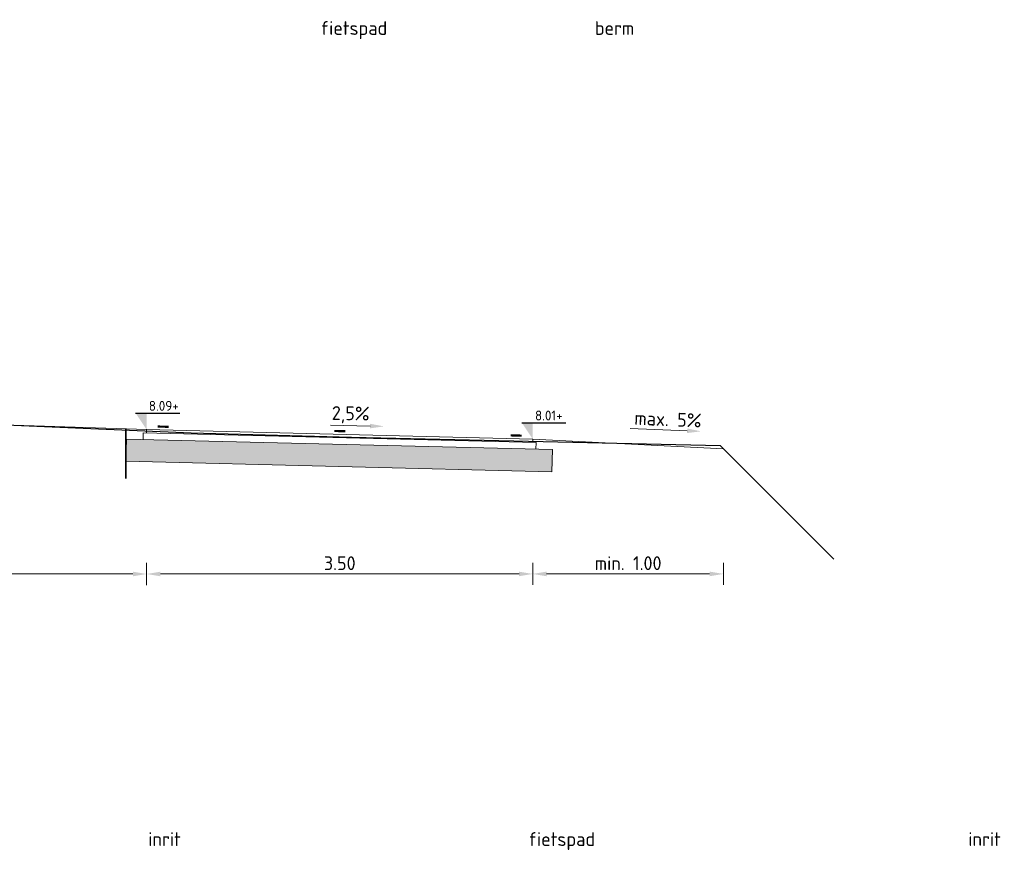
# Model space of a CAD drawing. Header units: metres. Extents: x 122.7 to 162.8, y 75.2 to 111.3.
# Tile 5 of 6: x 134.1 to 143, y 103.7 to 111.3. Entities that reach past the tile are written whole.
import ezdxf

# ---------------------------------------------------------------- set-up
doc = ezdxf.new("R2010")
doc.units = ezdxf.units.M
doc.header["$PDMODE"] = 35
doc.layers.get('Defpoints').update_dxf_attribs({"color": 171})
for name, color, linetype, lineweight in [('B-XX-VH-VERHARDING-GD', 252, 'Continuous', 25), ('N-WE-GR-DOORWORTELBARE RUIMTE-G', 80, 'Continuous', 35), ('N-WE-VH-FUNDERING-AD-50', 252, 'Continuous', 18), ('N-WE-VH-M', 7, 'Continuous', 18), ('N-WE-VH-T25', 7, 'Continuous', 25), ('N-WE-VH-VERHARDING-GD', 7, 'Continuous', 18), ('X-XX-AL-M', 7, 'Continuous', 18), ('X-XX-AL-PEILMAAT-SD', 7, 'Continuous', 25)]:
    doc.layers.add(name, color=color, linetype=linetype, lineweight=lineweight)
doc.styles.add('NLCS-ISO', font='NLCS-ISO.TTF')
doc.styles.add('NLCS-ISO-M50-T25', font='NLCS-ISO.TTF', dxfattribs={"height": 0.125})
doc.dimstyles.new('NLCS-M50-T25-PIJL_l2_h1', dxfattribs={"dimscale": 0.05, "dimtxt": 2.5, "dimasz": 2.5, "dimexe": 2, "dimexo": 2, "dimgap": 0.7, "dimtad": 1, "dimzin": 0, "dimdsep": 46, "dimtxsty": 'NLCS-ISO-M50-T25', "dimcen": 2.5, "dimdle": 2, "dimclrd": 256, "dimclre": 256, "dimclrt": 256, "dimadec": 1, "dimazin": 0, "dimtfac": 1, "dimtofl": 0, "dimtmove": 1, "dimatfit": 0, "dimfxl": 2, "dimfxlon": 1, "dimtfillclr": 256, "dimtolj": 1, "dimtzin": 0, "dimlwd": 18, "dimlwe": 18, "dimarcsym": 0})

# ---------------------------------------------------------------- blocks, each defined once
blk = doc.blocks.new('*D98')
at = {"layer": 'Defpoints', "color": 0, "transparency": 16777216}
for p in [(131.6693496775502, 107.6789398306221), (135.2407302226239, 107.5609883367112), (135.2408544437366, 106.251939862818)]:
    blk.add_point(p, dxfattribs=at)
at = {"layer": 'X-XX-AL-M', "lineweight": 18, "transparency": 16777216}
for p, q in [((131.6694756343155, 106.3516009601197), (131.6694946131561, 106.1516009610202)), ((135.2408449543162, 106.3519398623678), (135.2408639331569, 106.1519398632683)), ((131.794485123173, 106.2516128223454), (135.1158544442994, 106.2519280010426))]:
    blk.add_line(p, q, dxfattribs=at)
at = {"layer": 'X-XX-AL-M', "transparency": 16777216}
for points in [[(131.7944831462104, 106.2724461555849), (131.7944871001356, 106.2307794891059), (131.6694851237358, 106.25160096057)], [(135.1158524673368, 106.2727613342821), (135.115856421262, 106.2310946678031), (135.2408544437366, 106.251939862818)]]:
    blk.add_solid(points, dxfattribs=at)
at = {"layer": 'X-XX-AL-M', "transparency": 16777216, "insert": (133.4551605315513, 106.349270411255), "char_height": 0.125, "attachment_point": 5, "rotation": 0.005437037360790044, "style": 'NLCS-ISO-M50-T25'}
blk.add_mtext('\\A1;var.', dxfattribs=at)
blk = doc.blocks.new('*D99')
at = {"layer": 'Defpoints', "color": 0, "transparency": 16777216}
for p in [(135.2407302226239, 107.5609883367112), (138.7407300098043, 107.4734798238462), (138.7408458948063, 106.2522777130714)]:
    blk.add_point(p, dxfattribs=at)
at = {"layer": 'X-XX-AL-M', "lineweight": 18, "transparency": 16777216}
for p, q in [((135.2408449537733, 106.3519455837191), (135.240863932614, 106.1519455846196)), ((138.7408364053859, 106.3522777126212), (138.7408553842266, 106.1522777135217)), ((135.3658544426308, 106.2519574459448), (138.6158458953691, 106.252265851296))]:
    blk.add_line(p, q, dxfattribs=at)
at = {"layer": 'X-XX-AL-M', "transparency": 16777216}
for points in [[(135.3658524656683, 106.2727907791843), (135.3658564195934, 106.2311241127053), (135.2408544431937, 106.2519455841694)], [(138.6158439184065, 106.2730991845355), (138.6158478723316, 106.2314325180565), (138.7408458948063, 106.2522777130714)]]:
    blk.add_solid(points, dxfattribs=at)
at = {"layer": 'X-XX-AL-M', "transparency": 16777216, "insert": (136.9908409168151, 106.3496116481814), "char_height": 0.125, "attachment_point": 5, "rotation": 0.005437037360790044, "style": 'NLCS-ISO-M50-T25'}
blk.add_mtext('\\A1;3.50', dxfattribs=at)
blk = doc.blocks.new('*D100')
at = {"layer": 'Defpoints', "color": 0, "transparency": 16777216}
for p in [(138.7407300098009, 107.4734798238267), (140.4685715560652, 107.3870877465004), (140.4686792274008, 106.2524416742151)]:
    blk.add_point(p, dxfattribs=at)
at = {"layer": 'X-XX-AL-M', "lineweight": 18, "transparency": 16777216}
for p, q in [((138.7408364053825, 106.3522777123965), (138.7408553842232, 106.152277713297)), ((140.4686697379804, 106.3524416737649), (140.4686887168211, 106.1524416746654)), ((138.8658458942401, 106.2522895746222), (140.3436792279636, 106.2524298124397))]:
    blk.add_line(p, q, dxfattribs=at)
at = {"layer": 'X-XX-AL-M', "transparency": 16777216}
for points in [[(138.8658439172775, 106.2731229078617), (138.8658478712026, 106.2314562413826), (138.7408458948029, 106.2522777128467)], [(140.343677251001, 106.2732631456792), (140.3436812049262, 106.2315964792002), (140.4686792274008, 106.2524416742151)]]:
    blk.add_solid(points, dxfattribs=at)
at = {"layer": 'X-XX-AL-M', "transparency": 16777216, "insert": (139.6047533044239, 106.3499070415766), "char_height": 0.125, "attachment_point": 5, "rotation": 0.005437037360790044, "style": 'NLCS-ISO-M50-T25'}
blk.add_mtext('\\A1;min. 1.00', dxfattribs=at)

msp = doc.modelspace()

# ---------------------------------------------------------------- hatches: boundary and pattern name
at = {"layer": 'N-WE-VH-FUNDERING-AD-50'}
h = msp.add_hatch(dxfattribs=at)
h.set_pattern_fill('AVH-FUNDERING_02-SOD', color=256, scale=0.1, angle=0.0054370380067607, pattern_type=2)
h.set_pattern_definition([(0.0054370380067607, (131.8199379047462, 108.1888132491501), (0.09999051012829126, 0.1000094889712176), [0.0125, -0.08750000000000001]), (90.00543703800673, (131.8199379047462, 108.1888132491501), (-0.1000094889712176, 0.09999051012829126), [0.0125, -0.08750000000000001]), (135.0054370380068, (131.8324379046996, 108.1888144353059), (-0.09999999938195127, -9.489421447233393e-06), [0.01767767, -0.12374369]), (0.0054370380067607, (131.8324325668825, 108.2450644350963), (0.09999051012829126, 0.1000094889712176), [0.0125, -0.08750000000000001]), (45.00543703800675, (131.8386831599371, 108.2388150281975), (-9.489421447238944e-06, 0.09999999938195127), [0.00883883, -0.13258252]), (135.0054370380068, (131.8386831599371, 108.2388150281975), (-0.09999999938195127, -9.489421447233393e-06), [0.00883883, -0.13258252]), (0.0054370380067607, (131.8699301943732, 108.2700679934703), (0.09999051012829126, 0.1000094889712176), [0.01767767, -0.08232233]), (45.00543703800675, (131.8699301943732, 108.2700679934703), (-9.489421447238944e-06, 0.09999999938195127), [0.0125, -0.12892136]), (135.0054370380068, (131.8876078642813, 108.2700696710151), (-0.09999999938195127, -9.489421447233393e-06), [0.0125, -0.12892136]), (90.00543703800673, (131.8886855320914, 108.2138197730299), (-0.1000094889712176, 0.09999051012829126), [0.0125, -0.08750000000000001]), (45.00543703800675, (131.8886855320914, 108.2138197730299), (-9.489421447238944e-06, 0.09999999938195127), [0.00883883, -0.13258252]), (135.0054370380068, (131.8949349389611, 108.2200703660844), (-0.09999999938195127, -9.489421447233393e-06), [0.00883883, -0.13258252]), (0.0054370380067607, (131.83243553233, 108.2138144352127), (0.09999051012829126, 0.1000094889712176), [0.00625, -0.08375]), (0.0054370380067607, (131.9074331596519, 108.2388215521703), (0.09999051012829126, 0.1000094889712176), [0.00625, -0.08375]), (90.00543703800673, (131.8761819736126, 108.2513185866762), (-0.1000094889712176, 0.09999051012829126), [0.00625, -0.08375]), (135.0054370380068, (131.888687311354, 108.1950697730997), (-0.09999999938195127, -9.489421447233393e-06), [0.00883883, -0.13258252]), (135.0054370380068, (131.8449307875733, 108.2638156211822), (-0.09999999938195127, -9.489421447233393e-06), [0.00883883, -0.13258252]), (45.00543703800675, (131.866809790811, 108.22163019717), (-9.489421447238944e-06, 0.09999999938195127), [0.00883883, -0.13258252]), (90.00543703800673, (131.8543117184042, 108.2013165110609), (-0.1000094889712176, 0.09999051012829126), [0.0015625, -0.09843750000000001]), (90.00543703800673, (131.8589952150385, 108.2435044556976), (-0.1000094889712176, 0.09999051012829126), [0.0015625, -0.09843750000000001]), (90.00543703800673, (131.905868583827, 108.2606964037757), (-0.1000094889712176, 0.09999051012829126), [0.0015625, -0.09843750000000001]), (90.00543703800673, (131.9074361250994, 108.2075715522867), (-0.1000094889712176, 0.09999051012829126), [0.0015625, -0.09843750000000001])])
h.paths.add_polyline_path([(138.9184244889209, 107.379009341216), (135.0585369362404, 107.4755065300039), (135.0535384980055, 107.2755690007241), (138.913426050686, 107.1790718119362)])

# ---------------------------------------------------------------- linework, layer by layer
at = {"layer": 'B-XX-VH-VERHARDING-GD'}
for points in [[(123.7837300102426, 107.8683266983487), (123.9149554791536, 107.7794854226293), (124.8472285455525, 107.7754717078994), (125.4079189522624, 107.8070460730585), (126.5494863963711, 107.8316474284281), (128.4342037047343, 107.8722640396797), (129.9771034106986, 107.7809119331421), (130.9631702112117, 107.7225288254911), (131.3756592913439, 107.7146829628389), (135.6435843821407, 107.5309798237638), (137.097317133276, 107.4924824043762), (140.4376487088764, 107.41801059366)], [(141.4685715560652, 106.3870877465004), (140.4376487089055, 107.41801059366)]]:
    msp.add_lwpolyline(points, dxfattribs=at)
at = {"layer": 'N-WE-GR-DOORWORTELBARE RUIMTE-G'}
msp.add_lwpolyline([(135.0535384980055, 107.1181194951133), (135.0535384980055, 107.5681194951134)], dxfattribs=at)
at = {"layer": 'N-WE-VH-M'}
for p, q in [((136.9064328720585, 107.5998775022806), (137.2660578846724, 107.5927191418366)), ((139.622916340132, 107.5708520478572), (140.1399615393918, 107.5500372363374))]:
    msp.add_line(p, q, dxfattribs=at)
for points in [[(137.2664724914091, 107.6135483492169), (137.2656432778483, 107.5718899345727), (137.3910331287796, 107.5902315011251)], [(140.1407995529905, 107.5708537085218), (140.1391235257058, 107.5292207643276), (140.2648603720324, 107.545009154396)]]:
    msp.add_solid(points, dxfattribs=at)
at = {"layer": 'N-WE-VH-VERHARDING-GD'}
for points in [[(135.2417914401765, 107.5609532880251), (130.969730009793, 107.7020460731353)], [(135.2399802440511, 107.5309891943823), (135.2407300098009, 107.5609798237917)], [(138.7407300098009, 107.4734798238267), (135.2407300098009, 107.5609798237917)], [(135.0535384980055, 107.2755690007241), (135.0585369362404, 107.4755065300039)], [(138.9184244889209, 107.379009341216), (135.0585369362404, 107.4755065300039)], [(135.2084900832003, 107.4717577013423), (135.2099896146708, 107.531738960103)], [(138.7699708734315, 107.4427394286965), (135.2099896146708, 107.531738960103)], [(138.7407300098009, 107.4734798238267), (138.7399802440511, 107.4434891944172)], [(138.7407300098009, 107.4734798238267), (140.4685715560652, 107.3870877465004)], [(138.7699708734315, 107.4427394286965), (138.768471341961, 107.3827581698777)], [(138.9184244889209, 107.3790093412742), (138.913426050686, 107.1790718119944)], [(138.913426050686, 107.1790718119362), (135.0535384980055, 107.2755690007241)]]:
    msp.add_lwpolyline(points, dxfattribs=at)
at = {"layer": 'N-WE-VH-VERHARDING-GD', "const_width": 0.02}
for points in [[(135.4414173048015, 107.5859720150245), (135.3414485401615, 107.588471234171)], [(137.0409175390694, 107.5459845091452), (136.9409487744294, 107.5484837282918)], [(138.6404177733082, 107.505997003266), (138.5404490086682, 107.5084962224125)]]:
    msp.add_lwpolyline(points, dxfattribs=at)
at = {"layer": 'X-XX-AL-PEILMAAT-SD'}
for p, q in [((135.1407300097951, 107.710979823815), (135.5407300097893, 107.710979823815)), ((138.6407300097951, 107.6234798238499), (139.0407300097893, 107.6234798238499))]:
    msp.add_line(p, q, dxfattribs=at)
for points in [[(135.1407300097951, 107.710979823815), (135.2407300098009, 107.710979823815), (135.2407300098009, 107.5609798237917)], [(138.6407300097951, 107.6234798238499), (138.7407300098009, 107.6234798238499), (138.7407300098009, 107.4734798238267)]]:
    msp.add_solid(points, dxfattribs=at)

# ---------------------------------------------------------------- texts
at = {"layer": 'N-WE-VH-M', "attachment_point": 5, "style": 'NLCS-ISO-M50-T25'}
for s, insert, char_height, rotation in [('\\A1;2,5%', (137.0899757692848, 107.6937433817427), 0.125, 358.8596741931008), ('\\A1;max. 5%', (139.9659698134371, 107.6546206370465), 0.1249999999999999, 357.6946750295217)]:
    msp.add_mtext(s, dxfattribs=dict(at, insert=insert, char_height=char_height, rotation=rotation))
at = {"layer": 'N-WE-VH-T25', "char_height": 0.125, "width": 1.403026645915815, "attachment_point": 1, "rotation": 0.0054370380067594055, "style": 'NLCS-ISO-M50-T25'}
for s, insert in [('fietspad', (136.8178621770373, 111.2637870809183)), ('berm', (139.3027678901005, 111.2637870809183)), ('inrit', (135.2558593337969, 103.9109908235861)), ('fietspad', (138.7018432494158, 103.9109908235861)), ('inrit', (142.6883792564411, 103.9109908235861))]:
    msp.add_mtext(s, dxfattribs=dict(at, insert=insert))
at = {"layer": 'X-XX-AL-PEILMAAT-SD', "style": 'NLCS-ISO'}
for s, p in [('8.09+', (135.2607300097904, 107.7309798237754)), ('8.01+', (138.7607300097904, 107.6434798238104))]:
    msp.add_text(s, height=0.09000000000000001, dxfattribs=at).set_placement(p)

# ---------------------------------------------------------------- dimensions: what is measured, and where the dimension line sits
at = {"layer": 'X-XX-AL-M'}
for base, p1, p2, text, picture, middle in [((135.2408544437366, 106.251939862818), (131.6693496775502, 107.6789398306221), (135.2407302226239, 107.5609883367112), 'var.', '*D98', (133.4551605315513, 106.349270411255)), ((140.4686792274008, 106.2524416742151), (138.7407300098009, 107.4734798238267), (140.4685715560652, 107.3870877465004), 'min. 1.00', '*D100', (139.6047533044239, 106.3499070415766))]:
    dim = msp.add_linear_dim(base=base, p1=p1, p2=p2, angle=0.005437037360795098, text=text, dimstyle='NLCS-M50-T25-PIJL_l2_h1', dxfattribs=at)
    dim.commit()
    dim.dimension.update_dxf_attribs({"geometry": picture, "text_midpoint": middle})
dim = msp.add_linear_dim(base=(138.7408458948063, 106.2522777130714), p1=(135.2407302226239, 107.5609883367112), p2=(138.7407300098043, 107.4734798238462), angle=0.005437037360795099, dimstyle='NLCS-M50-T25-PIJL_l2_h1', dxfattribs=at)
dim.commit()
dim.dimension.update_dxf_attribs({"geometry": '*D99', "text_midpoint": (136.9908409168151, 106.3496116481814)})

doc.saveas('drawing.dxf')
